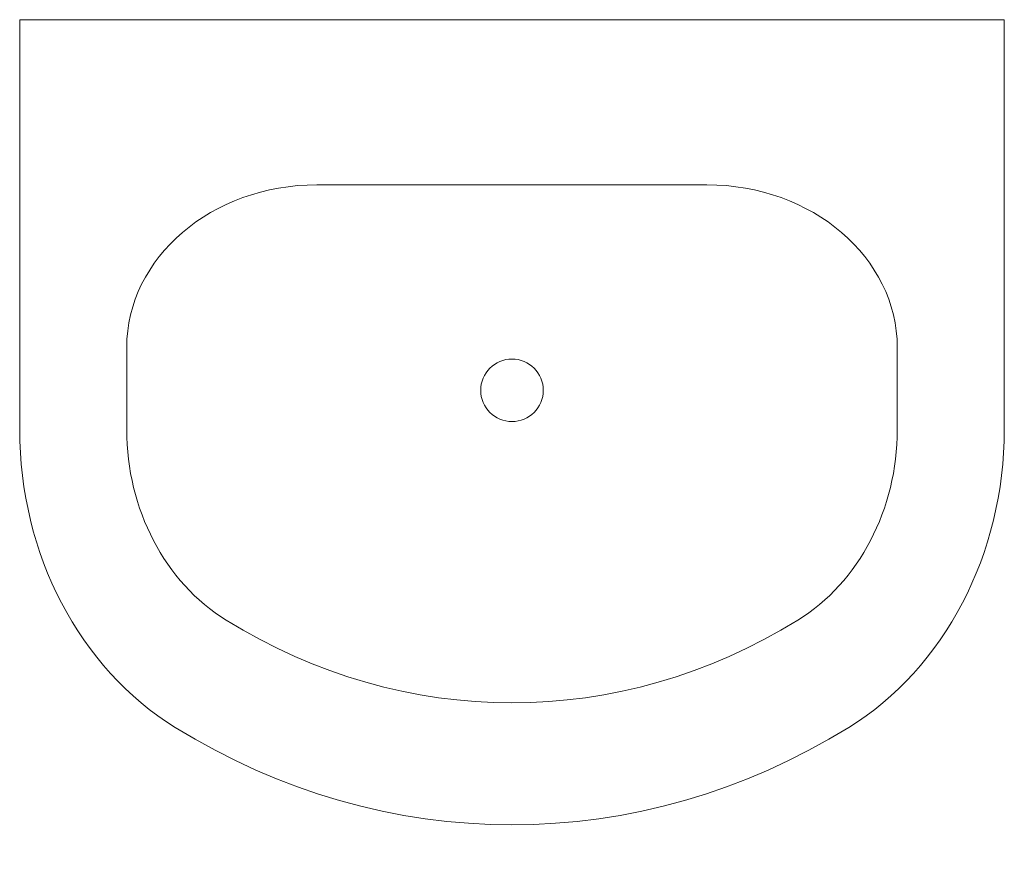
# Model space of a CAD drawing. Header units: millimetres. Extents: x 282377 to 1404227, y -783705 to 1038705.
# Tile 1 of 243: x 282377 to 287877, y -783705 to -779023. Entities that reach past the tile are written whole.
import ezdxf
from ezdxf.lldxf.tags import DXFTag

# ---------------------------------------------------------------- set-up
doc = ezdxf.new("R2010")
doc.units = ezdxf.units.MM
doc.linetypes.add('LINETYPE_0', pattern=[0])
doc.layers.add('5. Wyposażenie sanitane', color=5, linetype='Continuous', lineweight=0)
doc.layers.add('mm_woda_armatura', color=7, linetype='Continuous', lineweight=20)
doc.styles.get("Standard").update_dxf_attribs({"font": 'arial.ttf'})
tags = doc.linetypes.add('HOT_WATER_SUPPLY', pattern='A,12.7,-5.08,["HW",Standard,S=2.54,R=0,X=-2.54,Y=-1.27],-5.08', length=22.86).pattern_tags.tags
tags[6] = DXFTag(74, 10)

# ---------------------------------------------------------------- blocks, each defined once
blk = doc.blocks.new('Umywalka')
at = {"layer": '5. Wyposażenie sanitane', "linetype": 'LINETYPE_0'}
for p, q in [((8970.74, -85293.16), (8970.74, -85522.25)), ((8970.74, -85293.16), (9520.73, -85293.16)), ((9520.73, -85293.16), (9520.73, -85522.25)), ((9136.81, -85385.48), (9354.66, -85385.48)), ((9354.66, -85385.44), (9354.66, -85385.48)), ((9030.52, -85476.43), (9030.52, -85522.25)), ((9460.96, -85476.43), (9460.96, -85522.25))]:
    blk.add_line(p, q, dxfattribs=at)
blk.add_circle((9245.74, -85500.3), 17.5, dxfattribs=at)
at = {"layer": '5. Wyposażenie sanitane', "linetype": 'LINETYPE_0', "extrusion": (0, 0, -1)}
for centre, major_axis, ratio, start_param, end_param in [((9136.81, -85476.43), (-106.29, 0), 0.856009, 0, 1.570796), ((9354.66, -85476.43), (106.29, 0), 0.856009, -1.570796, 0), ((9136.79, -85522.25), (0, 189.38), 0.876812, 3.638567, 4.712389), ((9136.79, -85522.25), (0, 121.2), 0.876812, 3.638567, 4.712389), ((9354.69, -85522.25), (0, 121.2), 0.876812, 1.570796, 2.644618), ((9354.69, -85522.25), (0, 189.38), 0.876812, 1.570796, 2.644618), ((9245.74, -85293.16), (0, 381.82), 0.876812, 2.644618, 3.638567), ((9245.74, -85293.16), (0, 450), 0.876812, 2.644618, 3.638567)]:
    blk.add_ellipse(centre, major_axis=major_axis, ratio=ratio, start_param=start_param, end_param=end_param, dxfattribs=at)

msp = doc.modelspace()

# ---------------------------------------------------------------- block references
at = {"layer": 'mm_woda_armatura', "linetype": 'HOT_WATER_SUPPLY', "xscale": 10, "yscale": 10, "zscale": 10}
msp.add_blockref('Umywalka', (192669.8, 73908.2), dxfattribs=at)

doc.saveas('drawing.dxf')
